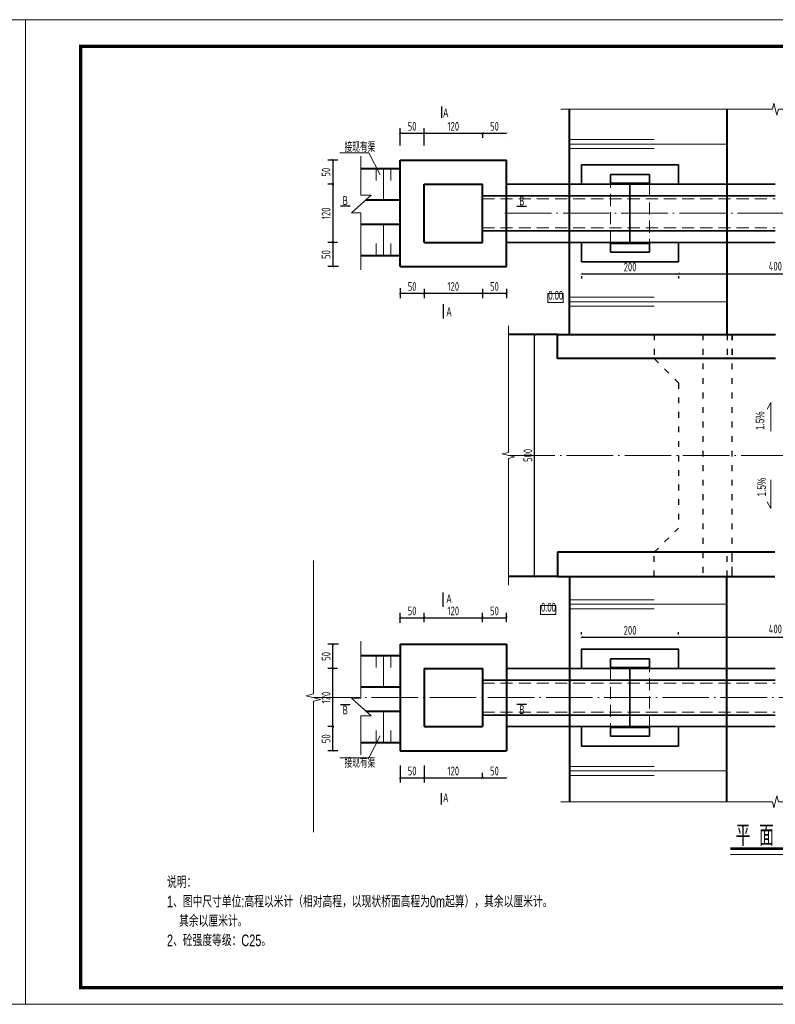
# Model space of a CAD drawing. Header units: inches. Extents: x 97745 to 142261, y 62673 to 100665.
# Tile 134 of 148: x 133629 to 135189, y 89655 to 91688. Entities that reach past the tile are written whole.
import ezdxf
from ezdxf.enums import TextEntityAlignment as Align

# ---------------------------------------------------------------- set-up
doc = ezdxf.new("R2010")
doc.units = ezdxf.units.IN
doc.header["$MEASUREMENT"] = 0
for name, pattern in [('ACAD_ISO03W100', [30, 12, -18]), ('ACAD_ISO04W100', [30, 24, -3, 0, -3]), ('DASHED', [0.75, 0.5, -0.25])]:
    doc.linetypes.add(name, pattern=pattern)
doc.layers.get('0').update_dxf_attribs({"lineweight": 15})
for name, color, linetype, lineweight in [('00、2粗实线', 1, 'Continuous', 40), ('00、4细实线', 4, 'Continuous', 18), ('00、5虚线', 2, 'DASHED', 18), ('0粗实线', 1, 'Continuous', 35), ('0虚线', 2, 'DASHED', 20), ('BM1', 7, 'Continuous', 15), ('中心线', 3, 'ACAD_ISO04W100', 18), ('粗实线', 7, 'Continuous', 35), ('细实线', 4, 'Continuous', 15), ('细线', 7, 'Continuous', 25), ('虚线', 2, 'ACAD_ISO03W100', 25), ('轮廓线', 1, 'Continuous', 40)]:
    doc.layers.add(name, color=color, linetype=linetype, lineweight=lineweight)
doc.layers.add('dim', color=4, linetype='Continuous')
doc.styles.add('03、he-e', font='hztxt_e.shx', dxfattribs={"width": 0.65, "bigfont": 'hztxt.shx'})
doc.styles.add('hz-e', font='hztxt_e.shx', dxfattribs={"width": 0.8, "height": 330, "bigfont": 'hztxt.shx'})
doc.styles.add('HZTXT', font='tssdeng.shx', dxfattribs={"width": 0.75, "bigfont": 'hztxt.shx'})
doc.styles.get("Standard").update_dxf_attribs({"font": 'hztxt_e.shx', "width": 0.7, "bigfont": 'hztxt.shx'})
doc.styles.add('三级钢', font='tssdeng.shx', dxfattribs={"width": 0.7, "height": 30, "bigfont": 'hztxt.shx'})
doc.dimstyles.new('3', dxfattribs={"dimtxt": 25, "dimasz": 12, "dimexe": 10, "dimexo": 30, "dimgap": 5, "dimtad": 1, "dimdec": 0, "dimzin": 0, "dimdsep": 46, "dimtxsty": 'HZTXT', "dimblk": 'ARCHTICK', "dimcen": 0, "dimclrt": 7, "dimazin": 2, "dimtfac": 1, "dimtdec": 0, "dimtix": 1, "dimtmove": 2, "dimatfit": 3, "dimfxl": 250, "dimtolj": 1, "dimtzin": 0, "dimarcsym": 0})

# ---------------------------------------------------------------- blocks, each defined once
blk = doc.blocks.new('_ArchTick')
at = {"color": 0, "linetype": 'ByBlock', "const_width": 0.15}
blk.add_lwpolyline([(-0.5, -0.5), (0.5, 0.5)], dxfattribs=at)
blk = doc.blocks.new('*D1468')
at = {"color": 0, "lineweight": -2}
for p, q in [((134709.1, 91038), (134682, 91038)), ((134692, 90538.5), (134692, 91038)), ((134684.1, 90538.5), (134682, 90538.5))]:
    blk.add_line(p, q, dxfattribs=at)
at = {"color": 0, "lineweight": -2, "xscale": 5, "yscale": 5, "zscale": 5}
for p, rotation in [((134692, 91038), 90), ((134692, 90538.5), 270)]:
    blk.add_blockref('_ArchTick', p, dxfattribs=dict(at, rotation=rotation))
at = {"color": 7, "insert": (134678, 90788.3), "char_height": 18, "attachment_point": 5, "rotation": 90, "style": 'HZTXT'}
blk.add_mtext('\\A1;500', dxfattribs=at)
blk = doc.blocks.new('*D1472')
at = {"color": 0, "lineweight": -2}
for p, q in [((134789.1, 90418.5), (134789.1, 90423.2)), ((134989.1, 90418.5), (134989.1, 90423.2)), ((134789.1, 90413.2), (134989.1, 90413.2))]:
    blk.add_line(p, q, dxfattribs=at)
at = {"color": 0, "lineweight": -2, "xscale": 5, "yscale": 5, "zscale": 5, "rotation": 180}
blk.add_blockref('_ArchTick', (134789.1, 90413.2), dxfattribs=at)
at = {"color": 0, "lineweight": -2, "xscale": 5, "yscale": 5, "zscale": 5}
blk.add_blockref('_ArchTick', (134989.1, 90413.2), dxfattribs=at)
at = {"color": 7, "insert": (134889.1, 90427.2), "char_height": 18, "attachment_point": 5, "style": 'HZTXT'}
blk.add_mtext('\\A1;200', dxfattribs=at)
blk = doc.blocks.new('*D1473')
at = {"color": 0, "lineweight": -2}
for p, q in [((134989.1, 90418.5), (134989.1, 90423.2)), ((135389.1, 90418.5), (135389.1, 90423.2)), ((134989.1, 90413.2), (135389.1, 90413.2))]:
    blk.add_line(p, q, dxfattribs=at)
at = {"color": 0, "lineweight": -2, "xscale": 5, "yscale": 5, "zscale": 5, "rotation": 180}
blk.add_blockref('_ArchTick', (134989.1, 90413.2), dxfattribs=at)
at = {"color": 0, "lineweight": -2, "xscale": 5, "yscale": 5, "zscale": 5}
blk.add_blockref('_ArchTick', (135389.1, 90413.2), dxfattribs=at)
at = {"color": 7, "insert": (135189, 90430.2), "char_height": 18, "attachment_point": 5, "style": 'HZTXT'}
blk.add_mtext('\\A1;400', dxfattribs=at)
blk = doc.blocks.new('*D1506')
at = {"color": 0, "lineweight": -2}
for p, q in [((134789.1, 91163.3), (134989.1, 91163.3)), ((134789.1, 91158), (134789.1, 91153.3)), ((134989.1, 91158), (134989.1, 91153.3))]:
    blk.add_line(p, q, dxfattribs=at)
at = {"color": 0, "lineweight": -2, "xscale": 5, "yscale": 5, "zscale": 5, "rotation": 180}
blk.add_blockref('_ArchTick', (134789.1, 91163.3), dxfattribs=at)
at = {"color": 0, "lineweight": -2, "xscale": 5, "yscale": 5, "zscale": 5}
blk.add_blockref('_ArchTick', (134989.1, 91163.3), dxfattribs=at)
at = {"color": 7, "insert": (134889.1, 91177.3), "char_height": 18, "attachment_point": 5, "style": 'HZTXT'}
blk.add_mtext('\\A1;200', dxfattribs=at)
blk = doc.blocks.new('*D1507')
at = {"color": 0, "lineweight": -2}
for p, q in [((134989.1, 91163.3), (135389.1, 91163.3)), ((134989.1, 91158), (134989.1, 91153.3)), ((135389.1, 91158), (135389.1, 91153.3))]:
    blk.add_line(p, q, dxfattribs=at)
at = {"color": 0, "lineweight": -2, "xscale": 5, "yscale": 5, "zscale": 5, "rotation": 180}
blk.add_blockref('_ArchTick', (134989.1, 91163.3), dxfattribs=at)
at = {"color": 0, "lineweight": -2, "xscale": 5, "yscale": 5, "zscale": 5}
blk.add_blockref('_ArchTick', (135389.1, 91163.3), dxfattribs=at)
at = {"color": 7, "insert": (135189, 91178.9), "char_height": 18, "attachment_point": 5, "style": 'HZTXT'}
blk.add_mtext('\\A1;400', dxfattribs=at)
blk = doc.blocks.new('*D1633')
at = {"color": 0, "lineweight": -2}
for p, q in [((134414.1, 91428), (134414.1, 91463.6)), ((134464.1, 91428), (134464.1, 91463.6)), ((134414.1, 91453.6), (134464.1, 91453.6))]:
    blk.add_line(p, q, dxfattribs=at)
at = {"color": 0, "lineweight": -2, "xscale": 5, "yscale": 5, "zscale": 5, "rotation": 180}
blk.add_blockref('_ArchTick', (134414.1, 91453.6), dxfattribs=at)
at = {"color": 0, "lineweight": -2, "xscale": 5, "yscale": 5, "zscale": 5}
blk.add_blockref('_ArchTick', (134464.1, 91453.6), dxfattribs=at)
at = {"color": 7, "insert": (134439.1, 91467.6), "char_height": 18, "attachment_point": 5, "style": 'HZTXT'}
blk.add_mtext('\\A1;50', dxfattribs=at)
blk = doc.blocks.new('*D1634')
at = {"color": 0, "lineweight": -2}
for p, q in [((134464.1, 91428), (134464.1, 91463.6)), ((134464.1, 91453.6), (134584.1, 91453.6)), ((134584.1, 91445.1), (134584.1, 91443.6))]:
    blk.add_line(p, q, dxfattribs=at)
at = {"color": 0, "lineweight": -2, "xscale": 5, "yscale": 5, "zscale": 5, "rotation": 180}
blk.add_blockref('_ArchTick', (134464.1, 91453.6), dxfattribs=at)
at = {"color": 0, "lineweight": -2, "xscale": 5, "yscale": 5, "zscale": 5}
blk.add_blockref('_ArchTick', (134584.1, 91453.6), dxfattribs=at)
at = {"color": 7, "insert": (134524.1, 91467.6), "char_height": 18, "attachment_point": 5, "style": 'HZTXT'}
blk.add_mtext('\\A1;120', dxfattribs=at)
blk = doc.blocks.new('*D1635')
at = {"color": 0, "lineweight": -2}
for p, q in [((134584.1, 91453.6), (134634.1, 91453.6)), ((134584.1, 91452.7), (134584.1, 91443.6)), ((134634.1, 91443.7), (134634.1, 91443.6))]:
    blk.add_line(p, q, dxfattribs=at)
at = {"color": 0, "lineweight": -2, "xscale": 5, "yscale": 5, "zscale": 5, "rotation": 180}
blk.add_blockref('_ArchTick', (134584.1, 91453.6), dxfattribs=at)
at = {"color": 0, "lineweight": -2, "xscale": 5, "yscale": 5, "zscale": 5}
blk.add_blockref('_ArchTick', (134634.1, 91453.6), dxfattribs=at)
at = {"color": 7, "insert": (134609.1, 91467.6), "char_height": 18, "attachment_point": 5, "style": 'HZTXT'}
blk.add_mtext('\\A1;50', dxfattribs=at)
blk = doc.blocks.new('*D1636')
at = {"color": 0, "lineweight": -2}
for p, q in [((134286, 91398), (134265.4, 91398)), ((134275.4, 91398), (134275.4, 91348)), ((134277.5, 91348), (134265.4, 91348))]:
    blk.add_line(p, q, dxfattribs=at)
at = {"color": 0, "lineweight": -2, "xscale": 5, "yscale": 5, "zscale": 5}
for p, rotation in [((134275.4, 91398), 90), ((134275.4, 91348), 270)]:
    blk.add_blockref('_ArchTick', p, dxfattribs=dict(at, rotation=rotation))
at = {"color": 7, "insert": (134261.4, 91373), "char_height": 18, "attachment_point": 5, "rotation": 90, "style": 'HZTXT'}
blk.add_mtext('\\A1;50', dxfattribs=at)
blk = doc.blocks.new('*D1637')
at = {"color": 0, "lineweight": -2}
for p, q in [((134277.5, 91348), (134265.4, 91348)), ((134275.4, 91348), (134275.4, 91228)), ((134284.8, 91228), (134265.4, 91228))]:
    blk.add_line(p, q, dxfattribs=at)
at = {"color": 0, "lineweight": -2, "xscale": 5, "yscale": 5, "zscale": 5}
for p, rotation in [((134275.4, 91348), 90), ((134275.4, 91228), 270)]:
    blk.add_blockref('_ArchTick', p, dxfattribs=dict(at, rotation=rotation))
at = {"color": 7, "insert": (134261.4, 91288), "char_height": 18, "attachment_point": 5, "rotation": 90, "style": 'HZTXT'}
blk.add_mtext('\\A1;120', dxfattribs=at)
blk = doc.blocks.new('*D1638')
at = {"color": 0, "lineweight": -2}
for p, q in [((134284.8, 91228), (134265.4, 91228)), ((134275.4, 91228), (134275.4, 91178)), ((134287, 91178), (134265.4, 91178))]:
    blk.add_line(p, q, dxfattribs=at)
at = {"color": 0, "lineweight": -2, "xscale": 5, "yscale": 5, "zscale": 5}
for p, rotation in [((134275.4, 91228), 90), ((134275.4, 91178), 270)]:
    blk.add_blockref('_ArchTick', p, dxfattribs=dict(at, rotation=rotation))
at = {"color": 7, "insert": (134261.4, 91203), "char_height": 18, "attachment_point": 5, "rotation": 90, "style": 'HZTXT'}
blk.add_mtext('\\A1;50', dxfattribs=at)
blk = doc.blocks.new('*D1639')
at = {"color": 0, "lineweight": -2}
for p, q in [((134414.1, 91133.7), (134414.1, 91113.1)), ((134464.1, 91132.1), (134464.1, 91113.1)), ((134414.1, 91123.1), (134464.1, 91123.1))]:
    blk.add_line(p, q, dxfattribs=at)
at = {"color": 0, "lineweight": -2, "xscale": 5, "yscale": 5, "zscale": 5, "rotation": 180}
blk.add_blockref('_ArchTick', (134414.1, 91123.1), dxfattribs=at)
at = {"color": 0, "lineweight": -2, "xscale": 5, "yscale": 5, "zscale": 5}
blk.add_blockref('_ArchTick', (134464.1, 91123.1), dxfattribs=at)
at = {"color": 7, "insert": (134439.1, 91137.1), "char_height": 18, "attachment_point": 5, "style": 'HZTXT'}
blk.add_mtext('\\A1;50', dxfattribs=at)
blk = doc.blocks.new('*D1640')
at = {"color": 0, "lineweight": -2}
for p, q in [((134464.1, 91132.1), (134464.1, 91113.1)), ((134584.1, 91132.1), (134584.1, 91113.1)), ((134464.1, 91123.1), (134584.1, 91123.1))]:
    blk.add_line(p, q, dxfattribs=at)
at = {"color": 0, "lineweight": -2, "xscale": 5, "yscale": 5, "zscale": 5, "rotation": 180}
blk.add_blockref('_ArchTick', (134464.1, 91123.1), dxfattribs=at)
at = {"color": 0, "lineweight": -2, "xscale": 5, "yscale": 5, "zscale": 5}
blk.add_blockref('_ArchTick', (134584.1, 91123.1), dxfattribs=at)
at = {"color": 7, "insert": (134524.1, 91137.1), "char_height": 18, "attachment_point": 5, "style": 'HZTXT'}
blk.add_mtext('\\A1;120', dxfattribs=at)
blk = doc.blocks.new('*D1641')
at = {"color": 0, "lineweight": -2}
for p, q in [((134584.1, 91132.1), (134584.1, 91113.1)), ((134634.1, 91132.1), (134634.1, 91113.1)), ((134584.1, 91123.1), (134634.1, 91123.1))]:
    blk.add_line(p, q, dxfattribs=at)
at = {"color": 0, "lineweight": -2, "xscale": 5, "yscale": 5, "zscale": 5, "rotation": 180}
blk.add_blockref('_ArchTick', (134584.1, 91123.1), dxfattribs=at)
at = {"color": 0, "lineweight": -2, "xscale": 5, "yscale": 5, "zscale": 5}
blk.add_blockref('_ArchTick', (134634.1, 91123.1), dxfattribs=at)
at = {"color": 7, "insert": (134609.1, 91137.1), "char_height": 18, "attachment_point": 5, "style": 'HZTXT'}
blk.add_mtext('\\A1;50', dxfattribs=at)
blk = doc.blocks.new('*D1651')
at = {"color": 0, "lineweight": -2}
for p, q in [((134414.1, 90148.5), (134414.1, 90112.9)), ((134464.1, 90148.5), (134464.1, 90112.9)), ((134414.1, 90122.9), (134464.1, 90122.9))]:
    blk.add_line(p, q, dxfattribs=at)
at = {"color": 0, "lineweight": -2, "xscale": 5, "yscale": 5, "zscale": 5, "rotation": 180}
blk.add_blockref('_ArchTick', (134414.1, 90122.9), dxfattribs=at)
at = {"color": 0, "lineweight": -2, "xscale": 5, "yscale": 5, "zscale": 5}
blk.add_blockref('_ArchTick', (134464.1, 90122.9), dxfattribs=at)
at = {"color": 7, "insert": (134439.1, 90136.9), "char_height": 18, "attachment_point": 5, "style": 'HZTXT'}
blk.add_mtext('\\A1;50', dxfattribs=at)
blk = doc.blocks.new('*D1652')
at = {"color": 0, "lineweight": -2}
for p, q in [((134464.1, 90148.5), (134464.1, 90112.9)), ((134464.1, 90122.9), (134584.1, 90122.9)), ((134584.1, 90131.4), (134584.1, 90132.9))]:
    blk.add_line(p, q, dxfattribs=at)
at = {"color": 0, "lineweight": -2, "xscale": 5, "yscale": 5, "zscale": 5, "rotation": 180}
blk.add_blockref('_ArchTick', (134464.1, 90122.9), dxfattribs=at)
at = {"color": 0, "lineweight": -2, "xscale": 5, "yscale": 5, "zscale": 5}
blk.add_blockref('_ArchTick', (134584.1, 90122.9), dxfattribs=at)
at = {"color": 7, "insert": (134524.1, 90136.9), "char_height": 18, "attachment_point": 5, "style": 'HZTXT'}
blk.add_mtext('\\A1;120', dxfattribs=at)
blk = doc.blocks.new('*D1653')
at = {"color": 0, "lineweight": -2}
for p, q in [((134584.1, 90123.8), (134584.1, 90132.9)), ((134584.1, 90122.9), (134634.1, 90122.9)), ((134634.1, 90132.8), (134634.1, 90132.9))]:
    blk.add_line(p, q, dxfattribs=at)
at = {"color": 0, "lineweight": -2, "xscale": 5, "yscale": 5, "zscale": 5, "rotation": 180}
blk.add_blockref('_ArchTick', (134584.1, 90122.9), dxfattribs=at)
at = {"color": 0, "lineweight": -2, "xscale": 5, "yscale": 5, "zscale": 5}
blk.add_blockref('_ArchTick', (134634.1, 90122.9), dxfattribs=at)
at = {"color": 7, "insert": (134609.1, 90136.9), "char_height": 18, "attachment_point": 5, "style": 'HZTXT'}
blk.add_mtext('\\A1;50', dxfattribs=at)
blk = doc.blocks.new('*D1654')
at = {"color": 0, "lineweight": -2}
for p, q in [((134277.5, 90228.5), (134265.4, 90228.5)), ((134275.4, 90178.5), (134275.4, 90228.5)), ((134286, 90178.5), (134265.4, 90178.5))]:
    blk.add_line(p, q, dxfattribs=at)
at = {"color": 0, "lineweight": -2, "xscale": 5, "yscale": 5, "zscale": 5}
for p, rotation in [((134275.4, 90228.5), 90), ((134275.4, 90178.5), 270)]:
    blk.add_blockref('_ArchTick', p, dxfattribs=dict(at, rotation=rotation))
at = {"color": 7, "insert": (134261.4, 90203.5), "char_height": 18, "attachment_point": 5, "rotation": 90, "style": 'HZTXT'}
blk.add_mtext('\\A1;50', dxfattribs=at)
blk = doc.blocks.new('*D1655')
at = {"color": 0, "lineweight": -2}
for p, q in [((134284.8, 90348.5), (134265.4, 90348.5)), ((134275.4, 90228.5), (134275.4, 90348.5)), ((134277.5, 90228.5), (134265.4, 90228.5))]:
    blk.add_line(p, q, dxfattribs=at)
at = {"color": 0, "lineweight": -2, "xscale": 5, "yscale": 5, "zscale": 5}
for p, rotation in [((134275.4, 90348.5), 90), ((134275.4, 90228.5), 270)]:
    blk.add_blockref('_ArchTick', p, dxfattribs=dict(at, rotation=rotation))
at = {"color": 7, "insert": (134261.4, 90288.5), "char_height": 18, "attachment_point": 5, "rotation": 90, "style": 'HZTXT'}
blk.add_mtext('\\A1;120', dxfattribs=at)
blk = doc.blocks.new('*D1656')
at = {"color": 0, "lineweight": -2}
for p, q in [((134287, 90398.5), (134265.4, 90398.5)), ((134275.4, 90348.5), (134275.4, 90398.5)), ((134284.8, 90348.5), (134265.4, 90348.5))]:
    blk.add_line(p, q, dxfattribs=at)
at = {"color": 0, "lineweight": -2, "xscale": 5, "yscale": 5, "zscale": 5}
for p, rotation in [((134275.4, 90398.5), 90), ((134275.4, 90348.5), 270)]:
    blk.add_blockref('_ArchTick', p, dxfattribs=dict(at, rotation=rotation))
at = {"color": 7, "insert": (134261.4, 90373.5), "char_height": 18, "attachment_point": 5, "rotation": 90, "style": 'HZTXT'}
blk.add_mtext('\\A1;50', dxfattribs=at)
blk = doc.blocks.new('*D1657')
at = {"color": 0, "lineweight": -2}
for p, q in [((134414.1, 90442.8), (134414.1, 90463.4)), ((134464.1, 90444.4), (134464.1, 90463.4)), ((134414.1, 90453.4), (134464.1, 90453.4))]:
    blk.add_line(p, q, dxfattribs=at)
at = {"color": 0, "lineweight": -2, "xscale": 5, "yscale": 5, "zscale": 5, "rotation": 180}
blk.add_blockref('_ArchTick', (134414.1, 90453.4), dxfattribs=at)
at = {"color": 0, "lineweight": -2, "xscale": 5, "yscale": 5, "zscale": 5}
blk.add_blockref('_ArchTick', (134464.1, 90453.4), dxfattribs=at)
at = {"color": 7, "insert": (134439.1, 90467.4), "char_height": 18, "attachment_point": 5, "style": 'HZTXT'}
blk.add_mtext('\\A1;50', dxfattribs=at)
blk = doc.blocks.new('*D1658')
at = {"color": 0, "lineweight": -2}
for p, q in [((134464.1, 90444.4), (134464.1, 90463.4)), ((134584.1, 90444.4), (134584.1, 90463.4)), ((134464.1, 90453.4), (134584.1, 90453.4))]:
    blk.add_line(p, q, dxfattribs=at)
at = {"color": 0, "lineweight": -2, "xscale": 5, "yscale": 5, "zscale": 5, "rotation": 180}
blk.add_blockref('_ArchTick', (134464.1, 90453.4), dxfattribs=at)
at = {"color": 0, "lineweight": -2, "xscale": 5, "yscale": 5, "zscale": 5}
blk.add_blockref('_ArchTick', (134584.1, 90453.4), dxfattribs=at)
at = {"color": 7, "insert": (134524.1, 90467.4), "char_height": 18, "attachment_point": 5, "style": 'HZTXT'}
blk.add_mtext('\\A1;120', dxfattribs=at)
blk = doc.blocks.new('*D1659')
at = {"color": 0, "lineweight": -2}
for p, q in [((134584.1, 90444.4), (134584.1, 90463.4)), ((134634.1, 90444.4), (134634.1, 90463.4)), ((134584.1, 90453.4), (134634.1, 90453.4))]:
    blk.add_line(p, q, dxfattribs=at)
at = {"color": 0, "lineweight": -2, "xscale": 5, "yscale": 5, "zscale": 5, "rotation": 180}
blk.add_blockref('_ArchTick', (134584.1, 90453.4), dxfattribs=at)
at = {"color": 0, "lineweight": -2, "xscale": 5, "yscale": 5, "zscale": 5}
blk.add_blockref('_ArchTick', (134634.1, 90453.4), dxfattribs=at)
at = {"color": 7, "insert": (134609.1, 90467.4), "char_height": 18, "attachment_point": 5, "style": 'HZTXT'}
blk.add_mtext('\\A1;50', dxfattribs=at)

msp = doc.modelspace()

# ---------------------------------------------------------------- linework, layer by layer
for p, q in [((134349.537, 91412.694), (134289.711, 91412.694)), ((134333.308, 91325.437), (134333.308, 91406.059)), ((134373.303, 91367.14), (134349.537, 91412.694)), ((134365.13, 91380.86), (134365.13, 91355.86)), ((134380.13, 91380.86), (134380.13, 91315.86)), ((134395.13, 91380.86), (134395.13, 91355.86)), ((134313.678, 91288.973), (134354.49, 91325.437)), ((134354.49, 91325.437), (134333.308, 91325.437)), ((134333.308, 91288.973), (134313.678, 91288.973)), ((134333.308, 91171.7), (134333.308, 91288.973)), ((134380.13, 91200.86), (134380.13, 91265.86)), ((134365.13, 91200.86), (134365.13, 91225.86)), ((134395.13, 91200.86), (134395.13, 91225.86)), ((135172.287, 90884.12), (135180.016, 90897.507)), ((135180.016, 90897.507), (135180.016, 90838.549)), ((134333.308, 90404.809), (134333.308, 90287.536)), ((134365.13, 90375.649), (134365.13, 90350.649)), ((134380.13, 90375.649), (134380.13, 90310.649)), ((134395.13, 90375.649), (134395.13, 90350.649)), ((134333.308, 90287.536), (134313.678, 90287.536)), ((134313.678, 90287.536), (134354.49, 90251.072)), ((134380.13, 90195.649), (134380.13, 90260.649)), ((134333.308, 90251.072), (134333.308, 90170.45)), ((134354.49, 90251.072), (134333.308, 90251.072)), ((134365.13, 90195.649), (134365.13, 90220.649)), ((134395.13, 90195.649), (134395.13, 90220.649)), ((134373.303, 90209.369), (134349.537, 90163.815)), ((134349.537, 90163.815), (134289.711, 90163.815))]:
    msp.add_line(p, q)
at = {"ltscale": 5}
msp.add_line((135343.013, 89964.708), (135096.403, 89964.708), dxfattribs=at)
msp.add_lwpolyline([(135172.287, 90692.389), (135180.016, 90679.002), (135180.016, 90737.96)])
at = {"layer": '00、2粗实线', "ltscale": 2}
for p, q in [((134764.117, 91038.024), (134764.117, 91503.028)), ((135089.013, 91503.028), (135089.013, 91038.024)), ((134764.117, 91038.024), (134764.117, 91170.318)), ((135089.013, 91170.318), (135089.013, 91038.024)), ((134739.117, 91038.024), (134637.853, 91038.024)), ((134739.117, 90988.024), (134739.117, 91038.024)), ((134739.117, 91038.024), (135189.013, 91038.024)), ((135189.013, 90988.024), (134739.117, 90988.024)), ((134739.117, 90588.485), (134739.117, 90538.485)), ((135188.131, 90588.485), (134739.117, 90588.485)), ((134739.117, 90538.485), (134637.853, 90538.485)), ((134739.117, 90538.485), (135188.131, 90538.485)), ((134764.117, 90538.485), (134764.117, 90073.48)), ((135089.013, 90073.48), (135089.013, 90538.485))]:
    msp.add_line(p, q, dxfattribs=at)
at = {"layer": '00、4细实线'}
for points in [[(135632.117, 91503.028), (135195.367, 91503.028), (135192.242, 91490.528), (135185.992, 91515.528), (135182.867, 91503.028), (134746.117, 91503.028)], [(134719.193, 91103.913), (134719.193, 91122.413), (134750.936, 91122.413), (134750.936, 91103.913), (134719.193, 91103.913)], [(134637.853, 90520.485), (134637.853, 90782.004), (134650.353, 90785.129), (134625.353, 90791.379), (134637.853, 90794.504), (134637.853, 91056.024)], [(134235.228, 90010.457), (134235.228, 90280.985), (134250.228, 90284.735), (134220.228, 90292.235), (134235.228, 90295.985), (134235.228, 90571.577)], [(134704.154, 90460.002), (134704.154, 90478.502), (134735.897, 90478.502), (134735.897, 90460.002), (134704.154, 90460.002)], [(135632.117, 90073.48), (135195.367, 90073.48), (135192.242, 90085.98), (135185.992, 90060.98), (135182.867, 90073.48), (134746.117, 90073.48)]]:
    msp.add_lwpolyline(points, dxfattribs=at)
at = {"layer": '00、5虚线', "ltscale": 50}
msp.add_line((134789.013, 91038.024), (135189.013, 91038.024), dxfattribs=at)
at = {"layer": '0粗实线', "ltscale": 0.5}
for p, q in [((134848.909, 91348.024), (134848.909, 91368.024)), ((134928.909, 91368.024), (134848.909, 91368.024)), ((134928.909, 91348.024), (134928.909, 91368.024)), ((134634.117, 91348.024), (135188.909, 91348.024)), ((134928.909, 91350.024), (134848.909, 91350.024)), ((134888.909, 91228.024), (134888.909, 91348.024)), ((134584.117, 91324.024), (135188.909, 91324.024)), ((134584.117, 91252.024), (135188.909, 91252.024)), ((134634.117, 91228.024), (135188.909, 91228.024)), ((134848.909, 91228.024), (134848.909, 91208.024)), ((134928.909, 91226.024), (134848.909, 91226.024)), ((134928.909, 91228.024), (134928.909, 91208.024)), ((134928.909, 91208.024), (134848.909, 91208.024)), ((134848.909, 90348.485), (134848.909, 90368.485)), ((134928.909, 90368.485), (134848.909, 90368.485)), ((134928.909, 90348.485), (134928.909, 90368.485)), ((134634.117, 90348.485), (135188.909, 90348.485)), ((134928.909, 90350.485), (134848.909, 90350.485)), ((134888.909, 90348.485), (134888.909, 90228.485)), ((134584.117, 90324.485), (135188.909, 90324.485)), ((134584.117, 90252.485), (135188.909, 90252.485)), ((134634.117, 90228.485), (135188.909, 90228.485)), ((134848.909, 90228.485), (134848.909, 90208.485)), ((134928.909, 90226.485), (134848.909, 90226.485)), ((134928.909, 90228.485), (134928.909, 90208.485)), ((134928.909, 90208.485), (134848.909, 90208.485))]:
    msp.add_line(p, q, dxfattribs=at)
for points in [[(134988.909, 91348.024), (134988.909, 91388.024), (134788.909, 91388.024), (134788.909, 91348.024)], [(134988.909, 91228.024), (134988.909, 91188.024), (134788.909, 91188.024), (134788.909, 91228.024)], [(134988.909, 90348.485), (134988.909, 90388.485), (134788.909, 90388.485), (134788.909, 90348.485)], [(134988.909, 90228.485), (134988.909, 90188.485), (134788.909, 90188.485), (134788.909, 90228.485)]]:
    msp.add_lwpolyline(points, dxfattribs=at)
at = {"layer": '0虚线', "ltscale": 50}
for p, q in [((134848.909, 91228.024), (134848.909, 91348.024)), ((134863.909, 91350.024), (134913.909, 91350.024)), ((134928.909, 91348.024), (134928.909, 91228.024)), ((134584.117, 91318.024), (135188.909, 91318.024)), ((134584.117, 91258.024), (135188.909, 91258.024)), ((134913.909, 91226.024), (134863.909, 91226.024)), ((134848.909, 90348.485), (134848.909, 90228.485)), ((134913.909, 90350.485), (134863.909, 90350.485)), ((134928.909, 90228.485), (134928.909, 90348.485)), ((134584.117, 90318.485), (135188.909, 90318.485)), ((134584.117, 90258.485), (135188.909, 90258.485)), ((134863.909, 90226.485), (134913.909, 90226.485))]:
    msp.add_line(p, q, dxfattribs=at)
at = {"layer": 'BM1', "const_width": 0.677}
for points in [[(130768.096, 91687.356), (133641.15, 91687.356), (133641.15, 89655.685), (130768.096, 89655.685), (130768.096, 91687.356)], [(133641.15, 91687.356), (136514.205, 91687.356), (136514.205, 89655.685), (133641.15, 89655.685), (133641.15, 91687.356)]]:
    msp.add_lwpolyline(points, dxfattribs=at)
at = {"layer": 'BM1'}
for points in [[(130768.096, 91687.356), (133641.15, 91687.356), (133641.15, 89655.685), (130768.096, 89655.685)], [(133641.15, 91687.356), (136514.205, 91687.356), (136514.205, 89655.685), (133641.15, 89655.685)]]:
    msp.add_lwpolyline(points, close=True, dxfattribs=at)
at = {"layer": 'BM1', "color": 0, "linetype": 'Continuous', "const_width": 6.771}
msp.add_lwpolyline([(133754.807, 89689.539), (133754.807, 91632.98), (136480.351, 91632.98), (136480.351, 89689.539)], close=True, dxfattribs=at)
at = {"layer": 'dim', "color": 3}
for p, q in [((134499.576, 91508.626), (134499.576, 91485.385)), ((134310.986, 91303.117), (134290.972, 91303.117)), ((134675.588, 91302.326), (134655.574, 91302.326)), ((134503.011, 91100.601), (134503.011, 91070.971)), ((134503.011, 90475.908), (134503.011, 90505.538)), ((134310.986, 90273.392), (134290.972, 90273.392)), ((134675.588, 90274.183), (134655.574, 90274.183)), ((134499.576, 90067.883), (134499.576, 90091.124))]:
    msp.add_line(p, q, dxfattribs=at)
at = {"layer": '中心线', "ltscale": 4}
for p, q in [((134630.616, 91288.024), (136046.921, 91288.024)), ((134637.853, 90788.254), (135686.261, 90788.254)), ((134235.228, 90288.485), (136046.921, 90288.485))]:
    msp.add_line(p, q, dxfattribs=at)
at = {"layer": '粗实线'}
for p, q in [((134459.117, 91178.024), (134589.117, 91178.024)), ((134459.117, 90398.485), (134589.117, 90398.485))]:
    msp.add_line(p, q, dxfattribs=at)
at = {"layer": '细实线'}
for p, q in [((134764.117, 91440.407), (134939.065, 91440.407)), ((134764.117, 91430.923), (135089.013, 91430.923)), ((134764.117, 91421.726), (134939.065, 91421.726)), ((134764.117, 91114.884), (134939.065, 91114.884)), ((134764.117, 91105.401), (135089.013, 91105.401)), ((134764.117, 91096.203), (134939.065, 91096.203)), ((134764.117, 90490.564), (134939.065, 90490.564)), ((134764.117, 90481.366), (135089.013, 90481.366)), ((134764.117, 90471.882), (134939.065, 90471.882)), ((134764.117, 90146.314), (134939.065, 90146.314)), ((134764.117, 90137.116), (135089.013, 90137.116)), ((134764.117, 90127.632), (134939.065, 90127.632))]:
    msp.add_line(p, q, dxfattribs=at)
at = {"layer": '细线', "ltscale": 5, "const_width": 5.76}
msp.add_lwpolyline([(135096.403, 89976.6), (135342.426, 89976.6)], dxfattribs=at)
at = {"layer": '虚线'}
for p, q in [((134939.117, 91038.024), (134939.117, 90988.024)), ((135039.117, 91038.024), (135039.117, 90538.485)), ((135089.886, 91038.024), (135089.886, 90988.024)), ((135099.117, 91038.024), (135099.117, 90538.485)), ((135099.886, 91038.024), (135099.886, 90988.024)), ((134939.117, 90988.024), (134989.117, 90938.024)), ((134989.117, 90938.024), (134989.117, 90638.485)), ((134939.117, 90588.485), (134989.117, 90638.485)), ((134939.117, 90538.485), (134939.117, 90588.485)), ((135089.886, 90538.485), (135089.886, 90588.485)), ((135099.886, 90538.485), (135099.886, 90588.485))]:
    msp.add_line(p, q, dxfattribs=at)
at = {"layer": '轮廓线'}
for p, q in [((134414.117, 91178.024), (134414.117, 91398.024)), ((134414.117, 91398.024), (134634.117, 91398.024)), ((134634.117, 91178.024), (134634.117, 91398.024)), ((134333.308, 91380.86), (134414.117, 91380.86)), ((134464.117, 91228.024), (134464.117, 91348.024)), ((134464.117, 91348.024), (134584.117, 91348.024)), ((134584.117, 91228.024), (134584.117, 91348.024)), ((134343.772, 91315.86), (134414.117, 91315.86)), ((134333.308, 91265.86), (134414.117, 91265.86)), ((134464.117, 91228.024), (134584.117, 91228.024)), ((134333.308, 91200.86), (134414.117, 91200.86)), ((134414.117, 91178.024), (134634.117, 91178.024)), ((134414.117, 90398.485), (134414.117, 90178.485)), ((134414.117, 90398.485), (134634.117, 90398.485)), ((134634.117, 90398.485), (134634.117, 90178.485)), ((134333.308, 90375.649), (134414.117, 90375.649)), ((134464.117, 90348.485), (134464.117, 90228.485)), ((134464.117, 90348.485), (134584.117, 90348.485)), ((134584.117, 90348.485), (134584.117, 90228.485)), ((134333.308, 90310.649), (134414.117, 90310.649)), ((134343.772, 90260.649), (134414.117, 90260.649)), ((134464.117, 90228.485), (134584.117, 90228.485)), ((134333.308, 90195.649), (134414.117, 90195.649)), ((134414.117, 90178.485), (134634.117, 90178.485))]:
    msp.add_line(p, q, dxfattribs=at)

# ---------------------------------------------------------------- texts
at = {"ltscale": 5, "style": '三级钢', "width": 0.7}
msp.add_text('平 面 布 置 图', height=43.2, dxfattribs=at).set_placement((135219.414, 89982.165), align=Align.CENTER)
at = {"style": 'hz-e', "width": 0.7}
for s, p in [('说明：', (133933.012, 89895.525)), ('1、图中尺寸单位:高程以米计（相对高程，以现状桥面高程为0m起算），其余以厘米计。', (133933.012, 89855.445)), ('    其余以厘米计。', (133933.012, 89815.365)), ('2、砼强度等级：C25。', (133933.012, 89775.285))]:
    msp.add_text(s, height=24, dxfattribs=at).set_placement(p)
at = {"layer": 'dim', "color": 3, "style": '03、he-e', "width": 0.65}
for s, p in [('A', (134503.346, 91486.35)), ('接现有渠', (134299.711, 91414.715)), ('B', (134295.777, 91305.439)), ('B', (134660.378, 91304.648)), ('A', (134510.066, 91075.632)), ('A', (134510.066, 90483.52)), ('B', (134295.777, 90253.712)), ('B', (134660.378, 90254.504)), ('接现有渠', (134299.711, 90143.794)), ('A', (134503.346, 90072.801))]:
    msp.add_text(s, height=18, dxfattribs=at).set_placement(p)
for p in [(134720.44, 91104.484), (134705.401, 90460.574)]:
    msp.add_text('0.00', height=18, dxfattribs=at).set_placement(p, align=Align.BOTTOM_LEFT)
at = {"layer": 'dim', "color": 3, "width": 0.7}
for s, p in [('1.5%%%', (135171.743, 90840.583)), ('1.5%', (135174.947, 90703.724))]:
    msp.add_text(s, height=18, rotation=90, dxfattribs=at).set_placement(p, align=Align.BOTTOM_LEFT)

# ---------------------------------------------------------------- dimensions: what is measured, and where the dimension line sits
for base, p1, p2, angle, picture, middle in [((134464.117, 91453.633), (134414.117, 91398.024), (134464.117, 91398.024), 180, '*D1633', (134439.117, 91467.633)), ((134584.117, 91453.633), (134464.117, 91398.024), (134584.117, 91475.067), 180, '*D1634', (134524.117, 91467.633)), ((134634.117, 91453.633), (134584.117, 91482.705), (134634.117, 91473.68), 180, '*D1635', (134609.117, 91467.633)), ((134275.39, 91348.024), (134316.018, 91398.024), (134307.509, 91348.024), 270, '*D1636', (134261.39, 91373.024)), ((134275.39, 91228.024), (134307.509, 91348.024), (134314.836, 91228.024), 270, '*D1637', (134261.39, 91288.024)), ((134275.39, 91178.024), (134314.836, 91228.024), (134316.952, 91178.024), 270, '*D1638', (134261.39, 91203.024)), ((134691.972, 91038.024), (134714.117, 90538.485), (134739.117, 91038.024), 90, '*D1468', (134677.972, 90788.254)), ((134275.39, 90398.485), (134314.836, 90348.485), (134316.952, 90398.485), 90, '*D1656', (134261.39, 90373.485)), ((134275.39, 90348.485), (134307.509, 90228.485), (134314.836, 90348.485), 90, '*D1655', (134261.39, 90288.485)), ((134275.39, 90228.485), (134316.018, 90178.485), (134307.509, 90228.485), 90, '*D1654', (134261.39, 90203.485)), ((134464.117, 90122.876), (134414.117, 90178.485), (134464.117, 90178.485), 180, '*D1651', (134439.117, 90136.876)), ((134584.117, 90122.876), (134464.117, 90178.485), (134584.117, 90101.442), 180, '*D1652', (134524.117, 90136.876)), ((134634.117, 90122.876), (134584.117, 90093.804), (134634.117, 90102.829), 180, '*D1653', (134609.117, 90136.876))]:
    dim = msp.add_linear_dim(base=base, p1=p1, p2=p2, angle=angle, dimstyle='3', override={"dimtxt": 18, "dimasz": 5})
    dim.commit()
    dim.dimension.update_dxf_attribs({"geometry": picture, "text_midpoint": middle})
for base, p1, p2, picture, middle in [((134989.117, 91163.309), (134789.117, 91188.024), (134989.117, 91188.024), '*D1506', (134889.117, 91177.309)), ((134464.117, 91123.063), (134414.117, 91163.691), (134464.117, 91162.12), '*D1639', (134439.117, 91137.063)), ((134584.117, 91123.063), (134464.117, 91162.12), (134584.117, 91162.12), '*D1640', (134524.117, 91137.063)), ((134634.117, 91123.063), (134584.117, 91162.12), (134634.117, 91162.12), '*D1641', (134609.117, 91137.063)), ((134464.117, 90453.446), (134414.117, 90412.818), (134464.117, 90414.389), '*D1657', (134439.117, 90467.446)), ((134584.117, 90453.446), (134464.117, 90414.389), (134584.117, 90414.389), '*D1658', (134524.117, 90467.446)), ((134634.117, 90453.446), (134584.117, 90414.389), (134634.117, 90414.389), '*D1659', (134609.117, 90467.446)), ((134989.117, 90413.2), (134789.117, 90388.485), (134989.117, 90388.485), '*D1472', (134889.117, 90427.2))]:
    dim = msp.add_linear_dim(base=base, p1=p1, p2=p2, dimstyle='3', override={"dimtxt": 18, "dimasz": 5})
    dim.commit()
    dim.dimension.update_dxf_attribs({"geometry": picture, "text_midpoint": middle})
for base, p1, p2, picture, middle in [((135389.117, 91163.309), (134989.117, 91188.024), (135389.117, 91188.024), '*D1507', (135189.013, 91178.939)), ((135389.117, 90413.2), (134989.117, 90388.485), (135389.117, 90388.485), '*D1473', (135189.013, 90430.185))]:
    dim = msp.add_linear_dim(base=base, p1=p1, p2=p2, dimstyle='3', override={"dimtxt": 18, "dimasz": 5})
    dim.commit()
    dim.dimension.update_dxf_attribs({"geometry": picture, "text_midpoint": middle, "dimtype": 160})

doc.saveas('drawing.dxf')
